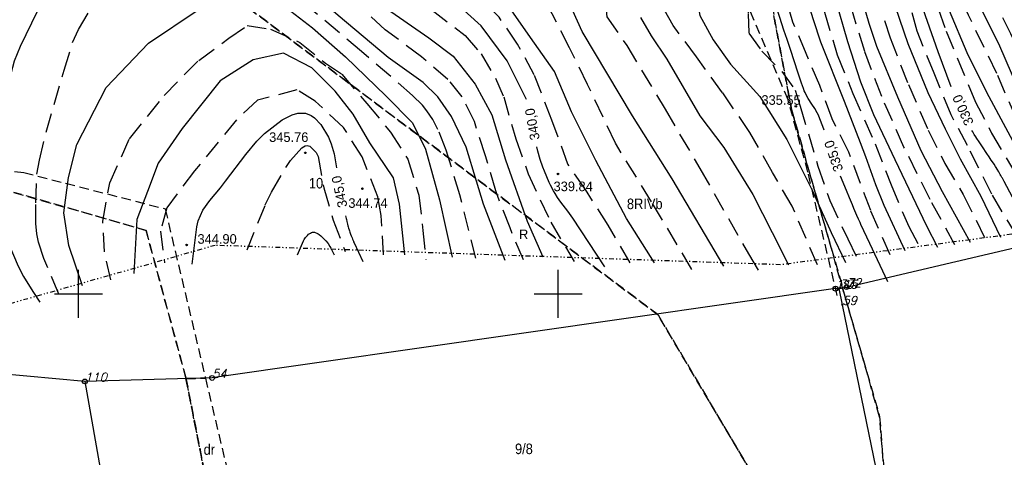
# Model space of a CAD drawing. Extents: x 4615668 to 9294084, y 5331114 to 10688993.
# Tile 81 of 181: x 4655839 to 4655941, y 5334996 to 5335042. Entities that reach past the tile are written whole.
import ezdxf
from ezdxf.enums import TextEntityAlignment as Align

# ---------------------------------------------------------------- set-up
doc = ezdxf.new("R2010")
doc.units = 0
doc.header["$MEASUREMENT"] = 0
for name, pattern in [('DIVIDE', [1.25, 0.5, -0.25, 0, -0.25, 0, -0.25]), ('GEN7', [13.75, 9.75, -1.5, 1, -1.5]), ('KONTUR', [1.5, 1, -0.5]), ('UZYTEK', [1.5, 1, -0.5]), ('WARSTWICA', [3, 2, -1])]:
    doc.linetypes.add(name, pattern=pattern)
for name, color, linetype in [('10', 7, 'Continuous'), ('2', 7, 'Continuous'), ('5', 7, 'Continuous'), ('50', 7, 'Continuous'), ('52', 7, 'Continuous'), ('57', 7, 'Continuous'), ('58', 7, 'Continuous'), ('60', 7, 'Continuous'), ('7', 4, 'GEN7'), ('8', 7, 'Continuous'), ('9', 7, 'Continuous')]:
    doc.layers.add(name, color=color, linetype=linetype)
doc.styles.add('ITALICT', font='ITALICT', dxfattribs={"height": 0.2})
doc.styles.add('txt', font='TXT', dxfattribs={"height": 0.2})

# ---------------------------------------------------------------- blocks, each defined once
blk = doc.blocks.new('202')
at = {"layer": '57', "color": 3, "linetype": 'Continuous'}
blk.add_circle((0, 0), 0.25, dxfattribs=at)
blk = doc.blocks.new('203')
at = {"layer": '57', "color": 3, "linetype": 'Continuous'}
blk.add_circle((0, 0), 0.045, dxfattribs=at)
blk = doc.blocks.new('*M2223')
at = {"layer": '60', "color": 7, "linetype": 'Continuous'}
for p, q in [((100, 197.5), (100, 202.5)), ((150, 197.5), (150, 202.5)), ((97.5, 200), (102.5, 200)), ((147.5, 200), (152.5, 200))]:
    blk.add_line(p, q, dxfattribs=at)
blk = doc.blocks.new('WYS')
at = {"layer": '52', "color": 67, "linetype": 'Continuous'}
blk.add_circle((0, 0), 0.08, dxfattribs=at)

msp = doc.modelspace()

# ---------------------------------------------------------------- linework, layer by layer
at = {"layer": '2', "color": 5, "linetype": 'Continuous'}
for p, q in [((4655925.037, 5335013.735), (4655971.657, 5335024.695)), ((4655923.887, 5335013.575), (4655858.897, 5335004.255)), ((4655923.887, 5335013.575), (4655924.237, 5335013.605)), ((4655924.237, 5335013.605), (4655925.037, 5335013.735)), ((4655924.237, 5335013.605), (4655924.587, 5335011.885)), ((4655924.587, 5335011.885), (4655929.717, 5334986.925)), ((4655845.627, 5335003.895), (4655831.977, 5335005.105)), ((4655858.897, 5335004.255), (4655845.627, 5335003.895)), ((4655845.627, 5335003.895), (4655849.667, 5334980.855))]:
    msp.add_line(p, q, dxfattribs=at)
at = {"layer": '50', "color": 245, "linetype": 'WARSTWICA'}
for points in [[(4655949.176, 5335019.946), (4655946.297, 5335025.214), (4655942.782, 5335031.242), (4655940.703, 5335036.029), (4655937.749, 5335042.132), (4655935.429, 5335047.507), (4655933.488, 5335051.231), (4655930.422, 5335056.392), (4655927.836, 5335060.964), (4655924.562, 5335066.885), (4655921.954, 5335072.158), (4655920.301, 5335075.875), (4655917.155, 5335080.608), (4655913.672, 5335085.403), (4655911.699, 5335089.655), (4655909.806, 5335094.147), (4655908.717, 5335097.286), (4655909.384, 5335101.591), (4655910.743, 5335105.308), (4655911.17, 5335108.453), (4655910.425, 5335114.829), (4655908.08, 5335132.716)], [(4655912.742, 5335123.546), (4655914.126, 5335117.26), (4655915.646, 5335111.271), (4655915.939, 5335107.783), (4655915.113, 5335104.254), (4655913.673, 5335100.216), (4655912.927, 5335097.97), (4655912.687, 5335095.798), (4655913.567, 5335093.071), (4655915.593, 5335089.087), (4655917.081, 5335086.315), (4655919.96, 5335083.106), (4655922.299, 5335079.349), (4655924.725, 5335074.857), (4655926.72, 5335071.234), (4655928.746, 5335066.287), (4655932.607, 5335059.243), (4655935.033, 5335054.457), (4655937.667, 5335049.772), (4655939.986, 5335044.558), (4655942.119, 5335040.199), (4655946.053, 5335031.917), (4655947.977, 5335028.138), (4655952.183, 5335020.317)], [(4655910.695, 5335084.914), (4655911.995, 5335082.443), (4655914.795, 5335078.111), (4655918.388, 5335073.417), (4655920.6, 5335069.219), (4655923.982, 5335062.797), (4655927.581, 5335057.021), (4655931.467, 5335050.723), (4655932.64, 5335048.343), (4655933.619, 5335045.523), (4655935.432, 5335040.442), (4655938.492, 5335033.053), (4655940.145, 5335029.818), (4655943.233, 5335024.587), (4655946.057, 5335019.412)], [(4655902.493, 5335016.28), (4655900.169, 5335020.21), (4655897.812, 5335023.907), (4655895.986, 5335026.571), (4655894.325, 5335031.167), (4655892.468, 5335035.906), (4655890.741, 5335039.103), (4655888.816, 5335041.9), (4655886.701, 5335044.119), (4655886.27, 5335045.218), (4655887.067, 5335046.55), (4655888.76, 5335047.482), (4655889.656, 5335048.781), (4655889.193, 5335050.063), (4655887.233, 5335053.498), (4655885.474, 5335056.795), (4655883.352, 5335060.115), (4655881.758, 5335064.211), (4655880.232, 5335069.225), (4655880.053, 5335069.845)], [(4655942.822, 5335019.04), (4655940.165, 5335023.449), (4655937.638, 5335028.517), (4655935.937, 5335031.718), (4655934.166, 5335036.062), (4655932.394, 5335040.438), (4655931.514, 5335043.716), (4655930.366, 5335047.303), (4655929.086, 5335049.705), (4655927.676, 5335052.47), (4655926.169, 5335055.347), (4655923.544, 5335059.427), (4655921.645, 5335062.803), (4655919.939, 5335065.6), (4655917.905, 5335068.232), (4655915.352, 5335070.59)], [(4655908.921, 5335015.58), (4655904.694, 5335022.646), (4655900.937, 5335028.769), (4655898.041, 5335034.893), (4655896.161, 5335038.711), (4655893.892, 5335043.142), (4655893.414, 5335044.699), (4655893.653, 5335046.495), (4655894.429, 5335047.214), (4655893.952, 5335048.052), (4655892.4, 5335048.891), (4655891.325, 5335051.166), (4655889.657, 5335055.986), (4655888.284, 5335060.657), (4655886.194, 5335064.61), (4655883.674, 5335069.267)], [(4655887.733, 5335068.574), (4655889.138, 5335065.76), (4655890.844, 5335061.91), (4655891.73, 5335057.796), (4655892.352, 5335055.042), (4655893.238, 5335052.442), (4655895.469, 5335050.797), (4655899.164, 5335049.758), (4655901.657, 5335048.771), (4655903.593, 5335048.014), (4655904.019, 5335047.454), (4655903.626, 5335046.632), (4655901.723, 5335045.71), (4655900.607, 5335044.756), (4655899.918, 5335043.308), (4655900.05, 5335041.959), (4655902.118, 5335038.951), (4655906.12, 5335032.304), (4655909.752, 5335026.104), (4655914.805, 5335017.219), (4655915.884, 5335015.433)], [(4655922.018, 5335016.047), (4655919.361, 5335022.168), (4655917.329, 5335025.701), (4655914.967, 5335029.88), (4655912.113, 5335034.026), (4655909.394, 5335037.766), (4655906.967, 5335041.024), (4655906.048, 5335042.636), (4655906.081, 5335043.722), (4655907.492, 5335045.17), (4655908.607, 5335046.355), (4655908.802, 5335047.324), (4655908.08, 5335048.442), (4655906.21, 5335049.89), (4655903.421, 5335051.437), (4655899.791, 5335052.517), (4655897.035, 5335052.945), (4655894.936, 5335054.228), (4655894.083, 5335055.643), (4655894.017, 5335057.947), (4655894.084, 5335061.026), (4655893.821, 5335062.869), (4655892.378, 5335065.699), (4655891.638, 5335067.179)], [(4655875.092, 5335065.348), (4655876.52, 5335062.751), (4655877.051, 5335060.153), (4655878.379, 5335057.789), (4655880.205, 5335055.091), (4655881.932, 5335052.96), (4655883.658, 5335051.228), (4655884.322, 5335050.096), (4655884.289, 5335049.063), (4655883.559, 5335048.297), (4655881.699, 5335047.665), (4655879.61, 5335047.251), (4655878.249, 5335046.519), (4655878.282, 5335045.253), (4655879.942, 5335044.021), (4655881.835, 5335042.656), (4655885.274, 5335040.002), (4655886.934, 5335038.071), (4655888.429, 5335035.54), (4655889.293, 5335033.611), (4655890.554, 5335029.212), (4655891.844, 5335025.569), (4655894.201, 5335020.507), (4655896.625, 5335016.411)], [(4655916.129, 5335064.748), (4655918.831, 5335062.213), (4655921.258, 5335058.461), (4655923.325, 5335054.874), (4655925.163, 5335051.419), (4655926.044, 5335049.787), (4655927.127, 5335047.747), (4655928.046, 5335044.423), (4655929.581, 5335039.739), (4655931.484, 5335034.868), (4655933.545, 5335030.109), (4655935.284, 5335026.654), (4655937.187, 5335023.396), (4655939.64, 5335018.513)], [(4655936.335, 5335018.145), (4655933.744, 5335022.884), (4655931.02, 5335028.346), (4655928.698, 5335033.619), (4655926.927, 5335038.325), (4655925.549, 5335042.866), (4655924.599, 5335046.334), (4655923.713, 5335048.473), (4655921.744, 5335052.06), (4655920.077, 5335054.677), (4655917.978, 5335057.704), (4655916.075, 5335059.843), (4655914.336, 5335061.225), (4655912.039, 5335062.048)], [(4655914.072, 5335055.221), (4655916.532, 5335053.708), (4655918.304, 5335051.931), (4655920.338, 5335049.134), (4655921.585, 5335046.304), (4655922.733, 5335042.42), (4655924.074, 5335037.968), (4655925.681, 5335033.954), (4655928.011, 5335028.688), (4655929.675, 5335024.398), (4655931.513, 5335020.054), (4655932.727, 5335017.849)], [(4655891.349, 5335016.578), (4655889.955, 5335019.909), (4655888.461, 5335023.772), (4655887.398, 5335027.435), (4655886.236, 5335031.032), (4655884.979, 5335033.606), (4655883.484, 5335035.404), (4655880.729, 5335037.769), (4655876.951, 5335040.59), (4655874.228, 5335043.054), (4655872.037, 5335044.519), (4655870.642, 5335045.918), (4655870.443, 5335046.984), (4655871.174, 5335048.016), (4655872.701, 5335048.516), (4655875.523, 5335049.115), (4655877.117, 5335049.615), (4655877.848, 5335050.514), (4655877.615, 5335051.513), (4655875.723, 5335052.346), (4655872.469, 5335053.678), (4655871.207, 5335054.211), (4655869.613, 5335054.344)], [(4655929.589, 5335017.093), (4655927.555, 5335021.733), (4655925.258, 5335027.821), (4655923.552, 5335031.289), (4655922.24, 5335034.777), (4655920.829, 5335038.134), (4655919.451, 5335041.391), (4655918.337, 5335045.086), (4655917.582, 5335046.863), (4655916.893, 5335048.113), (4655915.745, 5335048.969)], [(4655886.376, 5335016.744), (4655884.715, 5335023.371), (4655883.288, 5335028.033), (4655882.439, 5335030.193), (4655881.893, 5335031.23), (4655881.285, 5335032.15), (4655880.828, 5335032.719), (4655879.801, 5335033.749), (4655874.464, 5335038.338), (4655869.749, 5335042.301), (4655865.841, 5335045.652), (4655865.384, 5335045.927), (4655864.339, 5335046.189), (4655858.149, 5335047.016)], [(4655913.584, 5335045.692), (4655914.699, 5335044.309), (4655914.765, 5335042.269), (4655914.863, 5335040.229), (4655916.209, 5335038.353), (4655918.276, 5335036.247), (4655919.686, 5335034.306), (4655920.211, 5335032.627), (4655922.043, 5335026.373), (4655923.289, 5335022.786), (4655925.159, 5335018.772), (4655926.373, 5335016.336)], [(4655842.928, 5335012.989), (4655841.36, 5335016.739), (4655840.8, 5335018.41), (4655840.636, 5335019.279), (4655840.538, 5335020.368), (4655840.516, 5335022.545), (4655840.636, 5335025.509), (4655840.889, 5335026.999), (4655841.601, 5335029.924), (4655843.47, 5335036.395), (4655844.341, 5335039.264), (4655844.97, 5335040.609), (4655847.081, 5335044.178)], [(4655848.35, 5335014.508), (4655847.687, 5335017.411), (4655847.506, 5335020.616), (4655848.23, 5335024.608), (4655850.28, 5335029.205), (4655853.898, 5335033.741), (4655857.501, 5335037.403), (4655860.636, 5335039.701), (4655862.566, 5335041.032), (4655864.978, 5335040.669), (4655868.053, 5335039.278), (4655870.706, 5335037.1), (4655872.43, 5335035.971), (4655875.023, 5335032.887), (4655877.495, 5335029.923), (4655879.304, 5335027.081), (4655880.45, 5335023.331), (4655880.872, 5335019.641), (4655881.173, 5335016.617)], [(4655876.771, 5335017.101), (4655876.53, 5335021.214), (4655876.186, 5335023.174), (4655874.54, 5335027.323), (4655872.601, 5335030.401), (4655869.656, 5335033.129), (4655867.736, 5335034.331), (4655863.636, 5335033.243), (4655861.455, 5335031.193), (4655857.063, 5335025.864), (4655854.172, 5335022.01), (4655853.508, 5335019.59), (4655853.931, 5335016.264)], [(4655862.548, 5335017.618), (4655864.446, 5335022.316), (4655865.078, 5335023.652), (4655866.589, 5335026.216), (4655867.077, 5335026.947), (4655868.242, 5335028.273), (4655868.608, 5335028.489), (4655868.818, 5335028.526), (4655869.099, 5335028.457), (4655869.762, 5335027.786), (4655869.956, 5335027.352), (4655870.538, 5335024.097), (4655871.517, 5335020.72), (4655872.773, 5335017.465)]]:
    msp.add_lwpolyline(points, dxfattribs=at)
at = {"layer": '50', "color": 216, "linetype": 'Continuous'}
for points in [[(4655947.604, 5335019.803), (4655943.856, 5335026.222), (4655939.656, 5335034.058), (4655937.616, 5335038.201), (4655935.782, 5335042.587), (4655934.329, 5335047.037), (4655932.627, 5335050.374), (4655930.23, 5335054.543), (4655927.507, 5335059.102), (4655924.982, 5335063.219), (4655920.372, 5335071.716), (4655918.434, 5335075.168), (4655915.893, 5335079.532), (4655913.904, 5335082.396), (4655911.869, 5335085.709), (4655908.86, 5335091.898), (4655908.253, 5335093.396), (4655907.488, 5335095.646), (4655907.312, 5335099.337), (4655908.077, 5335103.505), (4655908.969, 5335106.191), (4655909.147, 5335109.091), (4655908.611, 5335116.252), (4655907.668, 5335123.901)], [(4655911.666, 5335118.897), (4655912.991, 5335112.529), (4655913.656, 5335106.112), (4655912.942, 5335103.452), (4655911.31, 5335099.437), (4655910.8, 5335097.417), (4655910.901, 5335095.05), (4655912.686, 5335091.112), (4655914.007, 5335088.033), (4655917.067, 5335083.583), (4655919.872, 5335080.028), (4655922.159, 5335075.672), (4655923.714, 5335071.81), (4655924.836, 5335069.688), (4655927.764, 5335064.21), (4655930.441, 5335059.044), (4655932.349, 5335055.553), (4655935.078, 5335050.848), (4655937.37, 5335046.23), (4655940.985, 5335038.905), (4655942.847, 5335034.583), (4655946.131, 5335028.132), (4655948.452, 5335024.168), (4655950.971, 5335019.935)], [(4655905.024, 5335016.262), (4655902.097, 5335020.908), (4655898.903, 5335026.941), (4655896.361, 5335032.035), (4655894.605, 5335036.253), (4655892.103, 5335039.777), (4655890.08, 5335042.66), (4655888.856, 5335044.369), (4655888.851, 5335045.26), (4655889.534, 5335046.193), (4655891.583, 5335047.821), (4655890.348, 5335050.763), (4655889.336, 5335053.058), (4655887.58, 5335057.864), (4655885.025, 5335063.364), (4655882.024, 5335069.563)], [(4655912.257, 5335015.919), (4655906.852, 5335025.024), (4655902.728, 5335031.628), (4655897.476, 5335040.4), (4655896.516, 5335042.583), (4655896.669, 5335044.271), (4655898.071, 5335045.421), (4655900.57, 5335046.24), (4655901.743, 5335046.956), (4655901.819, 5335047.595), (4655900.825, 5335048.26), (4655897.918, 5335049.027), (4655895.088, 5335049.539), (4655892.975, 5335050.703), (4655891.677, 5335053.763), (4655890.657, 5335058.213), (4655887.906, 5335064.262), (4655886.861, 5335067.139), (4655885.886, 5335069.015)], [(4655913.825, 5335069.405), (4655915.457, 5335068.203), (4655918.899, 5335064.648), (4655920.76, 5335062.346), (4655922.928, 5335058.485), (4655925.828, 5335053.562), (4655927.893, 5335049.905), (4655928.756, 5335047.36), (4655930.107, 5335043.013), (4655931.428, 5335039.146), (4655933.519, 5335034.057), (4655935.303, 5335030.272), (4655936.876, 5335027.12), (4655939.018, 5335023.233), (4655941.083, 5335018.937)], [(4655894.149, 5335066.115), (4655894.297, 5335065.819), (4655895.725, 5335062.29), (4655895.951, 5335058.57), (4655897.252, 5335056.626), (4655899.674, 5335055.168), (4655903.142, 5335053.429), (4655906.598, 5335051.116), (4655909.377, 5335049.326), (4655911.034, 5335048.021), (4655911.417, 5335046.947), (4655910.932, 5335046.078), (4655909.785, 5335044.825), (4655909.505, 5335043.52), (4655909.734, 5335042.088), (4655911.13, 5335039.546), (4655912.94, 5335037.014), (4655916, 5335033.638), (4655918.823, 5335029.136), (4655921.424, 5335023.919), (4655923.438, 5335019.418), (4655924.937, 5335016.291)], [(4655937.956, 5335018.403), (4655935.023, 5335023.672), (4655932.831, 5335027.942), (4655930.389, 5335033.553), (4655928.195, 5335038.86), (4655927.379, 5335041.239), (4655926.538, 5335044.282), (4655925.545, 5335047.311), (4655924.55, 5335049.484), (4655922.664, 5335053.09), (4655920.348, 5335057.034), (4655919.073, 5335058.518), (4655917.441, 5335061.305), (4655915.329, 5335063.369), (4655914.462, 5335063.906)], [(4655912.682, 5335059.135), (4655914.569, 5335058.163), (4655916.991, 5335056.424), (4655919.184, 5335053.432), (4655921.581, 5335049.57), (4655922.974, 5335047.032), (4655923.867, 5335043.86), (4655925.142, 5335039.385), (4655926.489, 5335035.159), (4655927.84, 5335031.758), (4655930.058, 5335027.052), (4655933.366, 5335020.117), (4655934.514, 5335017.918)], [(4655868.974, 5335058.295), (4655872.168, 5335057.601), (4655876.16, 5335055.518), (4655878.929, 5335053.596), (4655881.271, 5335050.873), (4655881.59, 5335049.645), (4655880.792, 5335048.844), (4655878.929, 5335048.257), (4655876.32, 5335048.043), (4655874.404, 5335047.616), (4655873.392, 5335046.388), (4655874.084, 5335045.213), (4655876.64, 5335043.131), (4655881.484, 5335039.767), (4655884.039, 5335037.845), (4655886.306, 5335034.933), (4655888.062, 5335031.729), (4655889.5, 5335027.031), (4655891.736, 5335020.623), (4655893.379, 5335016.899)], [(4655931.159, 5335017.512), (4655928.966, 5335022.243), (4655928.078, 5335024.402), (4655927.034, 5335027.338), (4655926.494, 5335028.799), (4655924.811, 5335033.121), (4655922.367, 5335039.315), (4655921.599, 5335041.637), (4655920.627, 5335044.751), (4655919.971, 5335046.246), (4655919.371, 5335047.25), (4655918.007, 5335049.147), (4655916.477, 5335051.244), (4655915.649, 5335052.095), (4655915.126, 5335052.318), (4655914.565, 5335052.42)], [(4655889.443, 5335016.526), (4655887.207, 5335022.4), (4655886.462, 5335024.802), (4655885.397, 5335028.326), (4655883.854, 5335031.53), (4655882.43, 5335033.594), (4655880.885, 5335035.079), (4655877.267, 5335037.705), (4655872.048, 5335042.073), (4655867.525, 5335046.034), (4655867.109, 5335047.306), (4655868.014, 5335048.48), (4655869.718, 5335049.442), (4655870.783, 5335049.922)], [(4655845.393, 5335013.866), (4655843.956, 5335018.084), (4655843.45, 5335021.474), (4655843.929, 5335025.185), (4655844.781, 5335028.603), (4655847.857, 5335034.558), (4655852.276, 5335039.203), (4655857.439, 5335042.674), (4655861.272, 5335044.382), (4655863.135, 5335044.703), (4655865.743, 5335043.581), (4655869.363, 5335040.805), (4655872.814, 5335037.767), (4655877.019, 5335033.709), (4655879.788, 5335030.879), (4655881.158, 5335028.116), (4655882.595, 5335022.83), (4655883.926, 5335016.85)], [(4655840.677, 5335042.489), (4655838.885, 5335038.839), (4655838.26, 5335037.331), (4655837.418, 5335034.154), (4655837.069, 5335032.199), (4655836.658, 5335028.27), (4655836.558, 5335024.478), (4655836.663, 5335022.583), (4655836.863, 5335021.107), (4655837.077, 5335020.137), (4655837.695, 5335018.225), (4655838.672, 5335015.933), (4655839.228, 5335014.836), (4655840.193, 5335013.267), (4655840.954, 5335012.178)], [(4655903.548, 5335041.891), (4655904.67, 5335039.973), (4655906.319, 5335037.509), (4655909.729, 5335031.609), (4655912.228, 5335028.312), (4655915.283, 5335023.385), (4655917.297, 5335019.421), (4655918.98, 5335016.071)], [(4655878.976, 5335017.117), (4655878.443, 5335022.403), (4655877.804, 5335025.126), (4655875.356, 5335028.811), (4655873.599, 5335031.801), (4655871.736, 5335034.203), (4655869.287, 5335036.606), (4655866.324, 5335038.139), (4655863.183, 5335037.445), (4655859.723, 5335035.256), (4655855.784, 5335030.29), (4655853.282, 5335026.66), (4655852.164, 5335023.723), (4655851.046, 5335020.786), (4655850.732, 5335015.143)], [(4655867.783, 5335017.096), (4655868.426, 5335018.57), (4655868.485, 5335018.69), (4655868.639, 5335018.919), (4655868.826, 5335019.125), (4655868.964, 5335019.245), (4655869.155, 5335019.378), (4655869.252, 5335019.43), (4655869.351, 5335019.464), (4655869.422, 5335019.473), (4655869.572, 5335019.461), (4655869.65, 5335019.442), (4655869.806, 5335019.383), (4655869.96, 5335019.301), (4655870.057, 5335019.236), (4655870.232, 5335019.092), (4655870.594, 5335018.735), (4655870.762, 5335018.553), (4655870.991, 5335018.27), (4655871.188, 5335017.966), (4655871.273, 5335017.803), (4655871.609, 5335017.096)]]:
    msp.add_lwpolyline(points, dxfattribs=at)
at = {"layer": '50', "color": 7, "linetype": 'Continuous'}
for points in [[(4655935.945, 5335034.636), (4655934.601, 5335038.292), (4655932.359, 5335044.668), (4655931.925, 5335046.304), (4655931.402, 5335048.501), (4655930.984, 5335049.545), (4655929.918, 5335051.393), (4655928.35, 5335053.759), (4655927.598, 5335054.96), (4655925.967, 5335057.797), (4655923.791, 5335061.58), (4655922.646, 5335063.436), (4655916.945, 5335072.18), (4655913.755, 5335077.135)], [(4655891.688, 5335033.309), (4655891.654, 5335033.4), (4655889.641, 5335037.368), (4655886.934, 5335040.989), (4655884.44, 5335043.263), (4655882.497, 5335044.655), (4655881.904, 5335045.453), (4655882.161, 5335046.708), (4655886.453, 5335047.579), (4655887.217, 5335048.345), (4655887.078, 5335049.459), (4655884.096, 5335053.055), (4655881.875, 5335056.327), (4655879.515, 5335061.827), (4655878.404, 5335065.657), (4655877.641, 5335068.303), (4655876.808, 5335069.765)], [(4655922.71, 5335030.114), (4655922.567, 5335030.514), (4655922.268, 5335031.307), (4655922.108, 5335031.673), (4655921.986, 5335031.911), (4655921.718, 5335032.373), (4655921.43, 5335032.827), (4655921.048, 5335033.432), (4655920.87, 5335033.741), (4655920.707, 5335034.056), (4655920.633, 5335034.217), (4655920.533, 5335034.464), (4655920.33, 5335035.026), (4655919.949, 5335036.158), (4655919.22, 5335038.433), (4655918.838, 5335039.564), (4655918.514, 5335040.546), (4655918.095, 5335041.863), (4655917.866, 5335042.512), (4655917.607, 5335043.148), (4655917.464, 5335043.459), (4655917.227, 5335043.916), (4655915.412, 5335047.154)], [(4655856.829, 5335016.144), (4655857.315, 5335020.043), (4655857.441, 5335020.643), (4655857.945, 5335021.755), (4655858.675, 5335022.786), (4655859.777, 5335024.109), (4655860.299, 5335024.777), (4655862.431, 5335027.589), (4655863.562, 5335028.955), (4655864.363, 5335029.774), (4655866.2, 5335031.183), (4655867.259, 5335031.733), (4655867.82, 5335031.883), (4655868.629, 5335031.879), (4655869.215, 5335031.645), (4655869.581, 5335031.388), (4655870.226, 5335030.695), (4655871.034, 5335029.372), (4655871.322, 5335028.696), (4655871.614, 5335027.632), (4655871.868, 5335026.168)], [(4655942.321, 5335023.138), (4655941.471, 5335024.759), (4655941.361, 5335024.965), (4655941.287, 5335025.101), (4655941.237, 5335025.191), (4655941.135, 5335025.372), (4655941.058, 5335025.506), (4655940.9, 5335025.773), (4655940.739, 5335026.039), (4655940.63, 5335026.215), (4655940.557, 5335026.331), (4655940.409, 5335026.564), (4655940.24, 5335026.825), (4655940.127, 5335026.999), (4655939.898, 5335027.344), (4655939.668, 5335027.689), (4655939.205, 5335028.377), (4655938.859, 5335028.894), (4655938.632, 5335029.24), (4655938.519, 5335029.414), (4655938.351, 5335029.676), (4655938.186, 5335029.939), (4655938.105, 5335030.071)], [(4655899.845, 5335015.854), (4655896.513, 5335020.937), (4655896.345, 5335021.183), (4655895.99, 5335021.661), (4655895.26, 5335022.604), (4655894.917, 5335023.095), (4655894.658, 5335023.509), (4655894.495, 5335023.789), (4655894.19, 5335024.36), (4655894.048, 5335024.651), (4655893.781, 5335025.241), (4655893.538, 5335025.84), (4655893.387, 5335026.245), (4655893.112, 5335027.064), (4655892.855, 5335027.934), (4655892.746, 5335028.373)], [(4655929.324, 5335014.287), (4655927.467, 5335018.281), (4655926.54, 5335020.278), (4655926.455, 5335020.462), (4655926.287, 5335020.83), (4655926.123, 5335021.2), (4655926.014, 5335021.447), (4655925.8, 5335021.942), (4655925.642, 5335022.315), (4655925.537, 5335022.564), (4655925.33, 5335023.062), (4655925.023, 5335023.811), (4655924.416, 5335025.312)], [(4655872.805, 5335021.163), (4655872.863, 5335020.912), (4655872.893, 5335020.787), (4655872.939, 5335020.599), (4655873.012, 5335020.318), (4655873.063, 5335020.132), (4655873.09, 5335020.039), (4655873.13, 5335019.899), (4655873.186, 5335019.714), (4655873.216, 5335019.622), (4655873.26, 5335019.484), (4655873.331, 5335019.278), (4655873.396, 5335019.096), (4655873.43, 5335019.006), (4655873.482, 5335018.871), (4655873.536, 5335018.737), (4655873.564, 5335018.67), (4655873.621, 5335018.537), (4655873.651, 5335018.471), (4655873.696, 5335018.372), (4655874.599, 5335016.422)]]:
    msp.add_lwpolyline(points, dxfattribs=at)
at = {"layer": '58', "color": 1, "linetype": 'DIVIDE'}
msp.add_lwpolyline([(4656089.514, 5335372.596), (4656098.634, 5335262.059), (4656090.627, 5335225.224), (4656067.996, 5335149.663), (4656055.163, 5335110.466), (4656032.661, 5335070.405), (4656005.52, 5335027.491), (4655966.693, 5335022.468), (4655918.163, 5335016.067), (4655859.227, 5335018.094), (4655828.219, 5335009.253), (4655821.755, 5335010.903), (4655789.021, 5335006.211), (4655765.478, 5334996.749), (4655745.75, 5334990.563), (4655722.456, 5334985.95)], dxfattribs=at)
at = {"layer": '7', "color": 245, "linetype": 'KONTUR'}
for p, q in [((4655855.54, 5335048.238), (4655905.386, 5335010.841)), ((4655905.386, 5335010.841), (4655855.54, 5335048.238)), ((4655919.293, 5335032.268), (4655916.707, 5335046.135)), ((4655916.707, 5335046.135), (4655919.293, 5335032.268)), ((4655928.481, 5335000.21), (4655919.293, 5335032.268)), ((4655919.293, 5335032.268), (4655928.481, 5335000.21)), ((4655852.016, 5335019.651), (4655838.235, 5335023.618)), ((4655838.235, 5335023.618), (4655852.016, 5335019.651)), ((4655856.161, 5335004.283), (4655852.016, 5335019.651)), ((4655852.016, 5335019.651), (4655856.161, 5335004.283)), ((4655905.386, 5335010.841), (4655929.037, 5334970.855)), ((4655929.037, 5334970.855), (4655905.386, 5335010.841)), ((4655863.307, 5334967.905), (4655856.161, 5335004.283)), ((4655856.161, 5335004.283), (4655863.307, 5334967.905)), ((4655930.053, 5334980.636), (4655928.481, 5335000.21)), ((4655928.481, 5335000.21), (4655930.053, 5334980.636))]:
    msp.add_line(p, q, dxfattribs=at)
at = {"layer": '9', "color": 3, "linetype": 'UZYTEK'}
for p, q in [((4655829.378, 5335026.956), (4655839.273, 5335025.695)), ((4655839.273, 5335025.695), (4655854, 5335021.915)), ((4655852.016, 5335019.651), (4655838.235, 5335023.618)), ((4655854, 5335021.915), (4655858.2, 5335004.236)), ((4655856.161, 5335004.283), (4655852.016, 5335019.651)), ((4655856.181, 5335004.181), (4655856.161, 5335004.283)), ((4655858.2, 5335004.236), (4655856.181, 5335004.181)), ((4655856.181, 5335004.181), (4655858.2, 5335004.236)), ((4655862.206, 5334973.511), (4655856.181, 5335004.181)), ((4655858.2, 5335004.236), (4655865.953, 5334971.604))]:
    msp.add_line(p, q, dxfattribs=at)
msp.add_lwpolyline([(4655924.068, 5335012.872), (4655921.006, 5335025.739), (4655918.949, 5335033.272), (4655913.428, 5335046.193)], dxfattribs=at)

# ---------------------------------------------------------------- block references
at = {"layer": '52', "color": 67, "linetype": 'Continuous'}
for p in [(4655919.752, 5335032.601), (4655868.609, 5335027.751), (4655894.965, 5335025.542), (4655874.571, 5335024.005), (4655856.241, 5335018.14)]:
    msp.add_blockref('WYS', p, dxfattribs=at)
at = {"layer": '57', "color": 3, "linetype": 'Continuous'}
for name, p in [('202', (4655923.887, 5335013.575)), ('203', (4655924.237, 5335013.605)), ('202', (4655925.037, 5335013.735)), ('203', (4655924.587, 5335011.885)), ('202', (4655845.627, 5335003.895)), ('202', (4655858.897, 5335004.255))]:
    msp.add_blockref(name, p, dxfattribs=at)
at = {"layer": '60', "color": 7, "linetype": 'Continuous'}
msp.add_blockref('*M2223', (4655744.967, 5334813.025), dxfattribs=at)

# ---------------------------------------------------------------- texts
at = {"layer": '10', "color": 125, "linetype": 'Continuous', "style": 'txt'}
msp.add_text('R', height=1, dxfattribs=at).set_placement((4655891.378, 5335019.246), align=Align.MIDDLE)
at = {"layer": '10', "color": 125, "linetype": 'Continuous', "style": 'txt', "width": 0.909091}
msp.add_text('dr', height=1.1, dxfattribs=at).set_placement((4655858.014, 5334996.232))
at = {"layer": '5', "color": 6, "linetype": 'Continuous', "style": 'txt', "width": 0.909091}
for s, p in [('10', (4655868.988, 5335024.031)), ('9/8', (4655890.477, 5334996.306))]:
    msp.add_text(s, height=1.1, dxfattribs=at).set_placement(p)
at = {"layer": '50', "color": 6, "linetype": 'Continuous', "style": 'txt'}
for s, rotation, p in [('330,0', 114.27519, (4655937.254, 5335032.246)), ('340,0', 100.02687, (4655892.36, 5335030.753)), ('335,0', 108.69129, (4655923.774, 5335027.443)), ('345,0', 102.07299, (4655872.255, 5335023.715))]:
    msp.add_text(s, height=1, rotation=rotation, dxfattribs=at).set_placement(p, align=Align.MIDDLE)
at = {"layer": '52', "color": 67, "linetype": 'Continuous', "style": 'txt'}
for s, p in [('335.55', (4655916.163, 5335032.762)), ('345.76', (4655864.844, 5335028.887)), ('339.84', (4655894.495, 5335023.749)), ('344.74', (4655873.102, 5335022.009)), ('344.90', (4655857.374, 5335018.263))]:
    msp.add_text(s, height=1, dxfattribs=at).set_placement(p)
at = {"layer": '57', "color": 3, "linetype": 'Continuous', "style": 'ITALICT'}
for s, p in [('115', (4655923.887, 5335013.575)), ('33', (4655924.237, 5335013.605)), ('72', (4655925.037, 5335013.735)), ('59', (4655924.587, 5335011.885)), ('54', (4655858.897, 5335004.255)), ('110', (4655845.627, 5335003.895))]:
    msp.add_text(s, height=0.9, dxfattribs=at).set_placement(p)
at = {"layer": '8', "color": 59, "linetype": 'Continuous', "style": 'txt', "width": 0.909091}
msp.add_text('8RIVb', height=1.1, dxfattribs=at).set_placement((4655902.141, 5335021.874))

doc.saveas('drawing.dxf')
